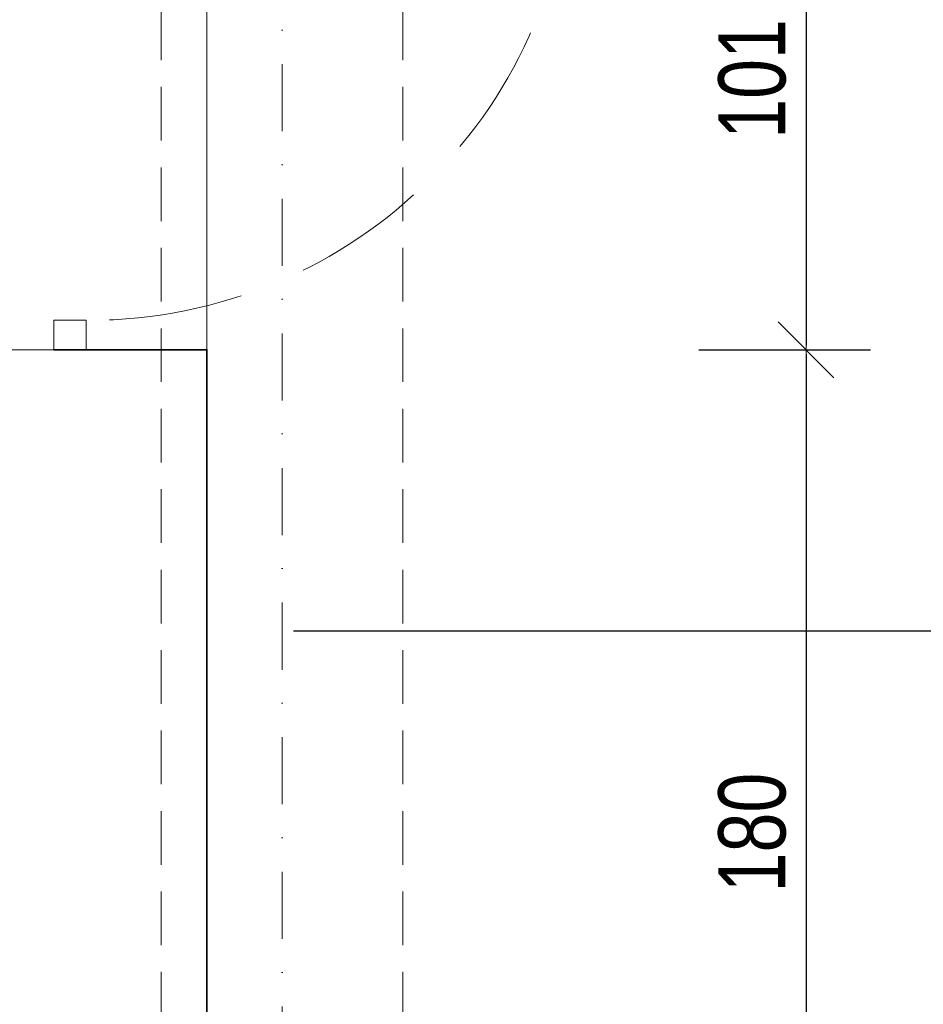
# Model space of a CAD drawing. Header units: millimetres. Extents: x 4946 to 18537, y -10559 to 785.
# Tile 26 of 79: x 6050 to 6218, y -599 to -416. Entities that reach past the tile are written whole.
import ezdxf

# ---------------------------------------------------------------- set-up
doc = ezdxf.new("R2010")
doc.units = ezdxf.units.MM
doc.linetypes.add('DASHDOT', pattern=[1, 0.5, -0.25, 0, -0.25])
doc.linetypes.add('DASHED', pattern=[0.75, 0.5, -0.25])
for name, color, linetype, lineweight in [('!MARIUSZ', 220, 'Continuous', 35), ('PG_OSIE', 1, 'DASHDOT', 18), ('PG_PODCIĄGI', 1, 'DASHED', 18), ('PG_WYMIARY', 1, 'Continuous', 18), ('PG_ŚCIANY_SŁUPY', 4, 'Continuous', 35)]:
    doc.layers.add(name, color=color, linetype=linetype, lineweight=lineweight)
doc.layers.add('PG_POMOCNICZNE', color=6, linetype='Continuous', lineweight=18, plot=False)
doc.styles.add('BIKWYM', font='BIKROMSW.SHX', dxfattribs={"width": 0.8})
doc.dimstyles.new('BA_KR_50', dxfattribs={"dimscale": 0.5, "dimtxt": 25, "dimasz": 1.666667, "dimexe": 24, "dimexo": 0, "dimgap": 0, "dimtad": 0, "dimdec": 1, "dimrnd": 0.5, "dimzin": 9, "dimdsep": 46, "dimtxsty": 'BIKWYM', "dimblk": 'WYM-KR', "dimcen": 0, "dimdle": 20, "dimclrd": 256, "dimclre": 256, "dimclrt": 7, "dimadec": 0, "dimazin": 0, "dimtfac": 0.033333, "dimtdec": 1, "dimtmove": 0, "dimatfit": 3, "dimldrblk": 'WYM-KR', "dimfxl": 40, "dimfxlon": 1, "dimtvp": 0.8, "dimtolj": 1, "dimarcsym": 0})

# ---------------------------------------------------------------- blocks, each defined once
blk = doc.blocks.new('WYM-KR')
at = {"color": 7, "linetype": 'ByBlock'}
blk.add_line((6.24, 6.24), (-6.24, -6.24), dxfattribs=at)
at = {"linetype": 'ByBlock'}
blk.add_line((11.52, 0), (-11.52, 0), dxfattribs=at)
blk = doc.blocks.new('*D341')
at = {"layer": 'Defpoints', "color": 0, "transparency": 16777216}
for p in [(6102.29, -376.31), (6076.79, -477.31), (6196.19, -477.31)]:
    blk.add_point(p, dxfattribs=at)
at = {"layer": 'PG_WYMIARY', "lineweight": -2, "transparency": 16777216}
for p, q in [((6176.19, -376.31), (6208.19, -376.31)), ((6196.19, -377.14), (6196.19, -476.47)), ((6176.19, -477.31), (6208.19, -477.31))]:
    blk.add_line(p, q, dxfattribs=at)
at = {"layer": 'PG_WYMIARY', "lineweight": -2, "transparency": 16777216, "xscale": 0.8333333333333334, "yscale": 0.8333333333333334, "zscale": 0.8333333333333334}
for p, rotation in [((6196.19, -376.31), 90), ((6196.19, -477.31), 270)]:
    blk.add_blockref('WYM-KR', p, dxfattribs=dict(at, rotation=rotation))
at = {"layer": 'PG_WYMIARY', "color": 7, "transparency": 16777216, "insert": (6186.19, -426.81), "char_height": 12.5, "attachment_point": 5, "rotation": 90, "style": 'BIKWYM'}
blk.add_mtext('\\A1;101', dxfattribs=at)
blk = doc.blocks.new('*D342')
at = {"layer": 'Defpoints', "color": 0, "transparency": 16777216}
for p in [(6076.79, -477.31), (6113.29, -657.31), (6196.19, -657.31)]:
    blk.add_point(p, dxfattribs=at)
at = {"layer": 'PG_WYMIARY', "lineweight": -2, "transparency": 16777216}
for p, q in [((6176.19, -477.31), (6208.19, -477.31)), ((6196.19, -478.14), (6196.19, -656.47)), ((6176.19, -657.31), (6208.19, -657.31))]:
    blk.add_line(p, q, dxfattribs=at)
at = {"layer": 'PG_WYMIARY', "lineweight": -2, "transparency": 16777216, "xscale": 0.8333333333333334, "yscale": 0.8333333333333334, "zscale": 0.8333333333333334}
for p, rotation in [((6196.19, -477.31), 90), ((6196.19, -657.31), 270)]:
    blk.add_blockref('WYM-KR', p, dxfattribs=dict(at, rotation=rotation))
at = {"layer": 'PG_WYMIARY', "color": 7, "transparency": 16777216, "insert": (6186.19, -567.31), "char_height": 12.5, "attachment_point": 5, "rotation": 90, "style": 'BIKWYM'}
blk.add_mtext('\\A1;180', dxfattribs=at)

msp = doc.modelspace()

# ---------------------------------------------------------------- linework, layer by layer
at = {"layer": '!MARIUSZ', "color": 18, "linetype": 'DASHED', "lineweight": 0, "ltscale": 50, "true_color": 0x000000}
for p, q in [((6056.05, -471.81), (6062.05, -471.81)), ((6056.05, -477.31), (6056.05, -471.81)), ((6062.05, -471.81), (6062.05, -477.31)), ((6040.55, -477.31), (6062.05, -477.31)), ((6062.05, -477.31), (6056.05, -477.31))]:
    msp.add_line(p, q, dxfattribs=at)
at = {"layer": '!MARIUSZ', "color": 18, "linetype": 'DASHED', "lineweight": 0, "ltscale": 50, "true_color": 0x000000, "extrusion": (0, 0, -1)}
msp.add_arc((-6062.55, -381.81), 90, 180, 270, dxfattribs=at)
at = {"color": 40, "lineweight": 30, "true_color": 0xf8d731}
msp.add_line((6100.67, -529.72), (7888.64, -529.72), dxfattribs=at)
at = {"layer": 'PG_OSIE', "color": 18, "ltscale": 25, "true_color": 0x000000}
msp.add_lwpolyline([(6098.55, 780.75), (6098.55, -2070.06)], dxfattribs=at)
at = {"layer": 'PG_PODCIĄGI', "color": 18, "ltscale": 20, "true_color": 0x000000}
for points in [[(6076.05, 561.69), (6076.05, -1912.31)], [(6121.05, 561.69), (6121.05, -1912.31)]]:
    msp.add_lwpolyline(points, dxfattribs=at)
at = {"layer": 'PG_POMOCNICZNE'}
msp.add_lwpolyline([(6084.55, -1257.31), (6084.55, -697.31), (6121.05, -697.31), (6121.05, -657.31), (6084.55, -657.31), (6084.55, -376.31), (6110.05, -376.31), (6110.05, -97.31), (6121.05, -97.31), (6121.05, -57.31), (6110.05, -57.31), (6110.05, 391.19)], dxfattribs=at)
at = {"layer": 'PG_ŚCIANY_SŁUPY', "color": 18, "true_color": 0x000000}
msp.add_lwpolyline([(6056.05, -477.31), (6062.55, -477.31), (6084.55, -477.31), (6084.55, -657.31), (6121.05, -657.31), (6121.05, -697.31), (6084.55, -697.31), (6084.55, -862.31), (6059.3, -862.31)], dxfattribs=at)

# ---------------------------------------------------------------- dimensions: what is measured, and where the dimension line sits
at = {"layer": 'PG_WYMIARY'}
for base, p1, p2, picture, middle in [((6196.19, -477.31), (6102.29, -376.31), (6076.79, -477.31), '*D341', (6186.19, -426.81)), ((6196.19, -657.31), (6076.79, -477.31), (6113.29, -657.31), '*D342', (6186.19, -567.31))]:
    dim = msp.add_linear_dim(base=base, p1=p1, p2=p2, angle=90, dimstyle='BA_KR_50', override={"dimdec": 0, "dimrnd": 0, "dimtmove": 1}, dxfattribs=at)
    dim.commit()
    dim.dimension.update_dxf_attribs({"geometry": picture, "text_midpoint": middle})

doc.saveas('drawing.dxf')
